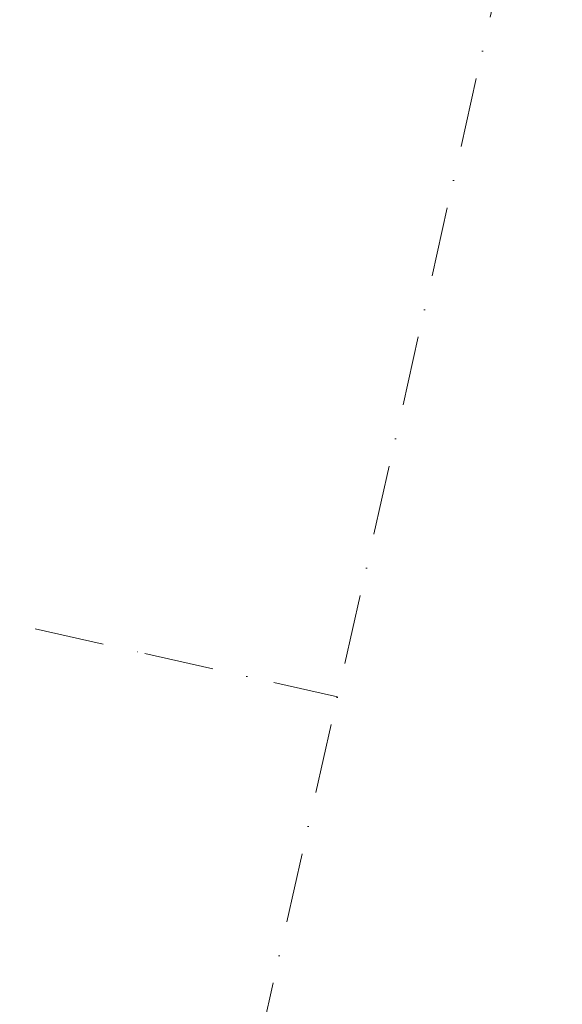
# Model space of a CAD drawing. Header units: millimetres. Extents: x -7213913 to -6935167, y 6129472 to 6353524.
# Tile 90 of 191: x -7188481 to -7185735, y 6154920 to 6159904. Entities that reach past the tile are written whole.
import ezdxf
from ezdxf.enums import TextEntityAlignment as Align

# ---------------------------------------------------------------- set-up
doc = ezdxf.new("R2010")
doc.units = ezdxf.units.MM
doc.header["$MEASUREMENT"] = 0
doc.linetypes.add('Штрихпунктирная', pattern=[670.277762, 352.777767, -176.388884, 0, -141.111112])
doc.layers.add('АР-Чертеж-Оси_Осевые размеры.АР', color=7, linetype='Continuous')
doc.layers.add('АР-Чертеж-Оси_Осевые размеры.АР_Ном._пера__120', color=7, linetype='Continuous', lineweight=0)
doc.styles.add('РЎР“Р•РќР•Р\xa0Р\x98Р\xa0_РЎРўР\x98Р›Р¬_5', font='GOTHIC.TTF')

# ---------------------------------------------------------------- blocks, each defined once
blk = doc.blocks.new('Стандартный Маркер Сетки[126]_1', base_point=(-7212924.8, 6162328))
at = {"layer": 'АР-Чертеж-Оси_Осевые размеры.АР_Ном._пера__120', "color": 7, "linetype": 'Штрихпунктирная', "lineweight": 0}
for p, q in [((-7211949.2, 6162108.8), (-7187848.6, 6156696)), ((-7187848.6, 6156696), (-7186872.9, 6156476.9))]:
    blk.add_line(p, q, dxfattribs=at)
at = {"layer": 'АР-Чертеж-Оси_Осевые размеры.АР_Ном._пера__120', "color": 7, "lineweight": 0, "style": 'РЎР“Р•РќР•Р\xa0Р\x98Р\xa0_РЎРўР\x98Р›Р¬_5'}
blk.add_attdef('AC_MarkerText_1', text='', height=350, rotation=347.3417, dxfattribs=at).set_placement((-7213342.8, 6162618.6), align=Align.TOP_CENTER)
blk = doc.blocks.new('Стандартный Маркер Сетки[182]_1', base_point=(-7212924.8, 6162328))
at = {"layer": 'АР-Чертеж-Оси_Осевые размеры.АР_Ном._пера__120', "color": 7, "linetype": 'Штрихпунктирная', "lineweight": 0}
for p, q in [((-7211949.2, 6162108.8), (-7187848.6, 6156696)), ((-7187848.6, 6156696), (-7186872.9, 6156476.9))]:
    blk.add_line(p, q, dxfattribs=at)
at = {"layer": 'АР-Чертеж-Оси_Осевые размеры.АР_Ном._пера__120', "color": 7, "lineweight": 0, "style": 'РЎР“Р•РќР•Р\xa0Р\x98Р\xa0_РЎРўР\x98Р›Р¬_5'}
blk.add_attdef('AC_MarkerText_1', text='', height=350, rotation=347.3417, dxfattribs=at).set_placement((-7213342.8, 6162618.6), align=Align.TOP_CENTER)
blk = doc.blocks.new('Стандартный Маркер Сетки[193]_1', base_point=(-7212924.8, 6162328))
at = {"layer": 'АР-Чертеж-Оси_Осевые размеры.АР_Ном._пера__120', "color": 7, "linetype": 'Штрихпунктирная', "lineweight": 0}
for p, q in [((-7211949.2, 6162108.8), (-7187848.6, 6156696)), ((-7187848.6, 6156696), (-7186872.9, 6156476.9))]:
    blk.add_line(p, q, dxfattribs=at)
at = {"layer": 'АР-Чертеж-Оси_Осевые размеры.АР_Ном._пера__120', "color": 7, "lineweight": 0, "style": 'РЎР“Р•РќР•Р\xa0Р\x98Р\xa0_РЎРўР\x98Р›Р¬_5'}
blk.add_attdef('AC_MarkerText_1', text='', height=350, rotation=347.3417, dxfattribs=at).set_placement((-7213342.8, 6162618.6), align=Align.TOP_CENTER)
blk = doc.blocks.new('Стандартный Маркер Сетки[200]_1', base_point=(-7177283.5, 6199173.2))
at = {"layer": 'АР-Чертеж-Оси_Осевые размеры.АР_Ном._пера__120', "color": 7, "linetype": 'Штрихпунктирная', "lineweight": 0}
blk.add_line((-7177502.7, 6198197.5), (-7192274.7, 6132425.5), dxfattribs=at)
at = {"layer": 'АР-Чертеж-Оси_Осевые размеры.АР_Ном._пера__120', "color": 7, "lineweight": 0, "style": 'РЎР“Р•РќР•Р\xa0Р\x98Р\xa0_РЎРўР\x98Р›Р¬_5'}
blk.add_attdef('AC_MarkerText_1', text='', height=350, rotation=347.3417, dxfattribs=at).set_placement((-7192533.5, 6131143.1), align=Align.TOP_CENTER)
blk = doc.blocks.new('Стандартный Маркер Сетки[202]_1', base_point=(-7212924.8, 6162328))
at = {"layer": 'АР-Чертеж-Оси_Осевые размеры.АР_Ном._пера__120', "color": 7, "linetype": 'Штрихпунктирная', "lineweight": 0}
for p, q in [((-7211949.2, 6162108.8), (-7187848.6, 6156696)), ((-7187848.6, 6156696), (-7186872.9, 6156476.9))]:
    blk.add_line(p, q, dxfattribs=at)
at = {"layer": 'АР-Чертеж-Оси_Осевые размеры.АР_Ном._пера__120', "color": 7, "lineweight": 0, "style": 'РЎР“Р•РќР•Р\xa0Р\x98Р\xa0_РЎРўР\x98Р›Р¬_5'}
blk.add_attdef('AC_MarkerText_1', text='', height=350, rotation=347.3417, dxfattribs=at).set_placement((-7213342.8, 6162618.6), align=Align.TOP_CENTER)

msp = doc.modelspace()

# ---------------------------------------------------------------- block references
at = {"layer": 'АР-Чертеж-Оси_Осевые размеры.АР', "color": 8, "linetype": 'Continuous', "lineweight": 15}
for name, p in [('Стандартный Маркер Сетки[200]_1', (-7177283.5, 6199173.2)), ('Стандартный Маркер Сетки[126]_1', (-7212924.8, 6162328)), ('Стандартный Маркер Сетки[182]_1', (-7212924.8, 6162328)), ('Стандартный Маркер Сетки[193]_1', (-7212924.8, 6162328)), ('Стандартный Маркер Сетки[202]_1', (-7212924.8, 6162328))]:
    msp.add_blockref(name, p, dxfattribs=at)

doc.saveas('drawing.dxf')
